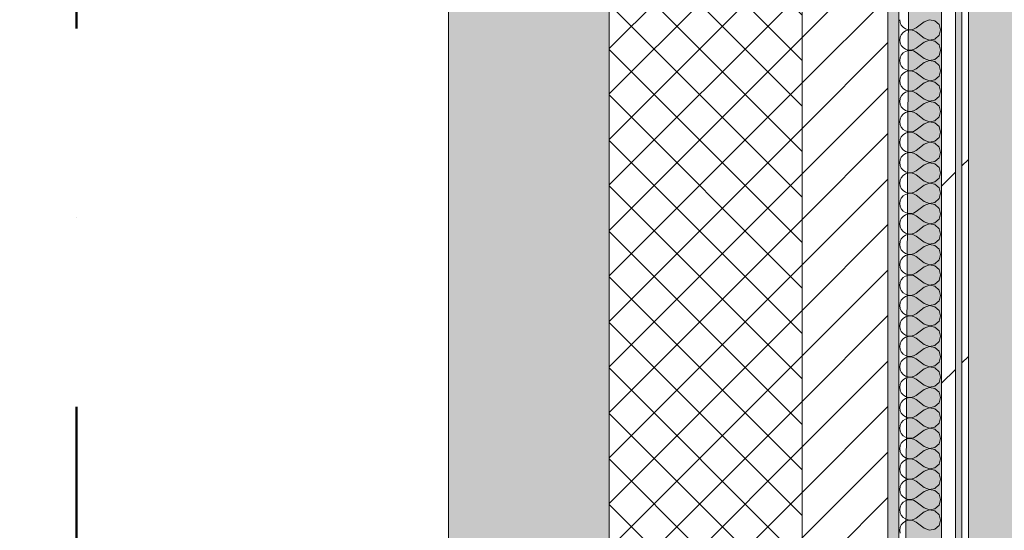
# Model space of a CAD drawing. Header units: millimetres. Extents: x -40968 to 13979, y -19284 to 4746.
# Tile 175 of 234: x -2501 to -1583, y -10419 to -9943. Entities that reach past the tile are written whole.
import ezdxf
from ezdxf.enums import TextEntityAlignment as Align

# ---------------------------------------------------------------- set-up
doc = ezdxf.new("R2010")
doc.units = ezdxf.units.MM
doc.header["$MEASUREMENT"] = 0
doc.linetypes.add('Punto & Rayas', pattern=[670.277762, 317.5, -176.388889, 0, -176.388874])
doc.linetypes.add('Wipeout_Contour', pattern=[1000, 0, -1000])
for name, color, linetype, lineweight, true_color in [('01_2D_Ambit_Pluma_Nº__242', 7, 'Continuous', 50, 0xfb0013), ('12_FAÇ_Façana_Pluma_Nº__102', 7, 'Continuous', 5, 0xcccccc), ('12_FAÇ_Façana_Pluma_Nº__174', 7, 'Continuous', 13, 0xe4ad2c), ('12_FAÇ_Façana_Pluma_Nº__176', 7, 'Continuous', 15, 0x93a0c6), ('Nuevo_05_AUX_Treball_Pluma_Nº__3', 7, 'Continuous', 5, 0xa4a4a4), ('Nuevo_08_E_Envans secs_Pluma_Nº__102', 7, 'Continuous', 5, 0xcccccc), ('Nuevo_08_E_Envans secs_Pluma_Nº__171', 171, 'Continuous', 13, 0xaaaaff), ('Nuevo_08_E_Envans secs_Pluma_Nº__177', 7, 'Continuous', 15, 0xf7e046)]:
    doc.layers.add(name, color=color, linetype=linetype, lineweight=lineweight, true_color=true_color)
for name, color, linetype in [('12_FAÇ_Façana', 7, 'Continuous'), ('Nuevo_05_AUX_Treball', 7, 'Continuous'), ('Nuevo_08_E_Envans secs', 7, 'Continuous')]:
    doc.layers.add(name, color=color, linetype=linetype)
for name, color, linetype, lineweight in [('12_FAÇ_Façana_Pluma_Nº__2', 8, 'Continuous', 5), ('12_FAÇ_Façana_Pluma_Nº__7', 7, 'Continuous', 5), ('Nuevo_08_E_Envans secs_Pluma_Nº__1', 7, 'Continuous', 5), ('Nuevo_Sellos de Zona Archicad_Pluma_Nº__1', 7, 'Continuous', 5)]:
    doc.layers.add(name, color=color, linetype=linetype, lineweight=lineweight)
doc.styles.add('Estilo_Generado_1', font='txt')
pattern_1 = [(45, (0, 0), (-183.848, 183.848), [195, -65]), (45, (7e-14, 183.85), (-183.848, 183.848), [195, -65])]

# ---------------------------------------------------------------- blocks, each defined once
blk = doc.blocks.new('Planta 2_Passadís_5_1', base_point=(-1416.7, 3400.2))
at = {"layer": 'Nuevo_05_AUX_Treball', "linetype": 'Continuous', "lineweight": 0, "true_color": 0xe5e5e5}
blk.add_hatch(color=254, dxfattribs=at).paths.add_polyline_path([(-28277.4, 3863.45), (-28277.4, 2109.55), (-1619.32, 2109.55), (-1682.64, -12338.98), (-3637.99, -12338.98), (-3641.2, -17111.12), (363.89, -17130.66), (363.89, -11988.98), (6068.89, -11988.98), (6068.89, -9207.42), (358.89, -9207.42), (358.89, 2108.94), (7332.11, 2109.55), (7331.95, 3863.45)])
at = {"layer": 'Nuevo_05_AUX_Treball_Pluma_Nº__3', "color": 253, "linetype": 'Continuous', "lineweight": 5, "true_color": 0xa4a4a4, "flags": 128}
blk.add_lwpolyline([(-28277.4, 3863.45), (-28277.4, 2109.55), (-1619.32, 2109.55), (-1682.64, -12338.98), (-3637.99, -12338.98), (-3641.2, -17111.12), (363.89, -17130.66), (363.89, -11988.98), (6068.89, -11988.98), (6068.89, -9207.42), (358.89, -9207.42), (358.89, 2108.94), (7332.11, 2109.55), (7331.95, 3863.45)], close=True, dxfattribs=at)
at = {"layer": 'Nuevo_Sellos de Zona Archicad_Pluma_Nº__1', "color": 7, "lineweight": 5, "style": 'Estilo_Generado_1'}
for tag, p in [('ROOM_NAME', (-1416.7, 3342.05)), ('ROOM_NUMBER', (-1416.7, 3117.65)), ('ROOM_AREA', (-1416.7, 2890.28))]:
    blk.add_attdef(tag, text='', height=120, dxfattribs=at).set_placement(p, align=Align.TOP_LEFT)
blk = doc.blocks.new('Muro_1_1', base_point=(-1681.11, -1193.98))
at = {"layer": '12_FAÇ_Façana_Pluma_Nº__102', "linetype": 'Continuous', "lineweight": 0, "true_color": 0xe5e5e5}
blk.add_hatch(color=254, dxfattribs=at).paths.add_polyline_path([(-2101.11, -10658.98), (-1951.11, -10658.98), (-1951.11, -7438.98), (-1971.11, -7438.98), (-1971.11, -6988.97), (-1951.11, -6988.97), (-1951.11, -1638.98), (-2101.11, -1638.98)])
at = {"layer": '12_FAÇ_Façana_Pluma_Nº__174', "linetype": 'Continuous', "lineweight": 13, "true_color": 0xe4ad2c}
h = blk.add_hatch(dxfattribs=at)
h.set_pattern_fill('SATE_Aislamiento_0001', color=42, style=0, pattern_type=2)
h.set_pattern_definition([(45, (0, 0), (-21.2132, 21.2132), []), (135, (0, 0), (21.2132, 21.2132), [])])
h.paths.add_polyline_path([(-1951.11, -7438.98), (-1951.11, -10658.98), (-1771.11, -10658.98), (-1771.11, -7438.98)])
at = {"layer": '12_FAÇ_Façana_Pluma_Nº__176', "linetype": 'Continuous', "lineweight": 0, "true_color": 0x495063}
blk.add_hatch(color=251, dxfattribs=at).paths.add_polyline_path([(-1691.11, -7438.98), (-1691.11, -10658.98), (-1681.11, -10658.98), (-1681.11, -7438.98)])
at = {"layer": '12_FAÇ_Façana_Pluma_Nº__2', "linetype": 'Continuous', "lineweight": 5}
h = blk.add_hatch(dxfattribs=at)
h.set_pattern_fill('Ceramic_0001', color=8, style=0, pattern_type=2)
h.set_pattern_definition([(45, (0, 0), (-21.2132, 21.2132), [])])
h.paths.add_polyline_path([(-1771.11, -7438.98), (-1771.11, -10658.98), (-1691.11, -10658.98), (-1691.11, -7438.98)])
at = {"layer": '12_FAÇ_Façana_Pluma_Nº__7', "color": 7, "linetype": 'Continuous', "lineweight": 5}
for p, q in [((-1951.11, -7438.98), (-1951.11, -10658.98)), ((-1771.11, -10658.98), (-1771.11, -7438.98)), ((-1691.11, -10658.98), (-1691.11, -7438.98))]:
    blk.add_line(p, q, dxfattribs=at)
at = {"layer": '12_FAÇ_Façana_Pluma_Nº__7', "color": 7, "linetype": 'Continuous', "lineweight": 5, "flags": 128}
for points in [[(-2101.11, -1638.98), (-2101.11, -10658.98)], [(-1681.11, -10658.98), (-1681.11, -7438.98)]]:
    blk.add_lwpolyline(points, dxfattribs=at)
blk = doc.blocks.new('*X372')
at = {"layer": 'Nuevo_08_E_Envans secs_Pluma_Nº__102', "color": 254, "linetype": 'Continuous', "lineweight": 5, "true_color": 0xcccccc}
for p, q in [((-1680.16, -9942.86), (-1679.79, -9945.46)), ((-1679.79, -9945.46), (-1678.73, -9947.86)), ((-1657.3, -9944.76), (-1664.92, -9950.48)), ((-1652.44, -9942.9), (-1657.3, -9944.76)), ((-1647.33, -9943.86), (-1652.44, -9942.9)), ((-1643.48, -9947.37), (-1647.33, -9943.86)), ((-1678.73, -9947.86), (-1677.06, -9949.89)), ((-1677.06, -9954.87), (-1678.73, -9956.9)), ((-1677.06, -9949.89), (-1674.89, -9951.38)), ((-1674.89, -9953.39), (-1677.06, -9954.87)), ((-1674.89, -9951.38), (-1672.4, -9952.22)), ((-1672.4, -9952.55), (-1674.89, -9953.39)), ((-1672.4, -9952.22), (-1669.78, -9952.34)), ((-1669.78, -9952.42), (-1672.4, -9952.55)), ((-1669.78, -9952.34), (-1667.22, -9951.75)), ((-1667.22, -9953.01), (-1669.78, -9952.42)), ((-1667.22, -9951.75), (-1664.92, -9950.48)), ((-1664.92, -9954.29), (-1667.22, -9953.01)), ((-1657.3, -9960), (-1664.92, -9954.29)), ((-1642.06, -9952.38), (-1643.48, -9947.37)), ((-1643.48, -9957.39), (-1642.06, -9952.38)), ((-1679.79, -9959.3), (-1680.16, -9961.9)), ((-1680.16, -9961.9), (-1679.79, -9964.51)), ((-1678.73, -9956.9), (-1679.79, -9959.3)), ((-1679.79, -9964.51), (-1678.73, -9966.91)), ((-1657.3, -9963.81), (-1664.92, -9969.52)), ((-1657.3, -9960), (-1652.44, -9961.87)), ((-1652.44, -9961.94), (-1657.3, -9963.81)), ((-1652.44, -9961.87), (-1647.33, -9960.9)), ((-1647.33, -9962.91), (-1652.44, -9961.94)), ((-1647.33, -9960.9), (-1643.48, -9957.39)), ((-1643.48, -9966.42), (-1647.33, -9962.91)), ((-1678.73, -9966.91), (-1677.06, -9968.94)), ((-1677.06, -9973.92), (-1678.73, -9975.95)), ((-1677.06, -9968.94), (-1674.89, -9970.42)), ((-1674.89, -9972.43), (-1677.06, -9973.92)), ((-1674.89, -9970.42), (-1672.4, -9971.26)), ((-1672.4, -9971.59), (-1674.89, -9972.43)), ((-1672.4, -9971.26), (-1669.78, -9971.39)), ((-1669.78, -9971.47), (-1672.4, -9971.59)), ((-1669.78, -9971.39), (-1667.22, -9970.8)), ((-1667.22, -9972.06), (-1669.78, -9971.47)), ((-1667.22, -9970.8), (-1664.92, -9969.52)), ((-1664.92, -9973.33), (-1667.22, -9972.06)), ((-1657.3, -9979.05), (-1664.92, -9973.33)), ((-1642.06, -9971.43), (-1643.48, -9966.42)), ((-1643.48, -9976.44), (-1642.06, -9971.43)), ((-1679.79, -9978.35), (-1680.16, -9980.95)), ((-1680.16, -9980.95), (-1679.79, -9983.55)), ((-1678.73, -9975.95), (-1679.79, -9978.35)), ((-1657.3, -9982.86), (-1664.92, -9988.57)), ((-1657.3, -9979.05), (-1652.44, -9980.91)), ((-1652.44, -9980.99), (-1657.3, -9982.86)), ((-1652.44, -9980.91), (-1647.33, -9979.95)), ((-1647.33, -9981.96), (-1652.44, -9980.99)), ((-1647.33, -9979.95), (-1643.48, -9976.44)), ((-1643.48, -9985.47), (-1647.33, -9981.96)), ((-1679.79, -9983.55), (-1678.73, -9985.96)), ((-1678.73, -9985.96), (-1677.06, -9987.98)), ((-1677.06, -9987.98), (-1674.89, -9989.47)), ((-1674.89, -9991.48), (-1677.06, -9992.97)), ((-1674.89, -9989.47), (-1672.4, -9990.31)), ((-1672.4, -9990.64), (-1674.89, -9991.48)), ((-1672.4, -9990.31), (-1669.78, -9990.44)), ((-1669.78, -9990.51), (-1672.4, -9990.64)), ((-1669.78, -9990.44), (-1667.22, -9989.84)), ((-1667.22, -9991.11), (-1669.78, -9990.51)), ((-1667.22, -9989.84), (-1664.92, -9988.57)), ((-1664.92, -9992.38), (-1667.22, -9991.11)), ((-1657.3, -9998.1), (-1664.92, -9992.38)), ((-1642.06, -9990.48), (-1643.48, -9985.47)), ((-1643.48, -9995.48), (-1642.06, -9990.48)), ((-1679.79, -9997.4), (-1680.16, -10000)), ((-1680.16, -10000), (-1679.79, -10002.6)), ((-1678.73, -9994.99), (-1679.79, -9997.4)), ((-1677.06, -9992.97), (-1678.73, -9994.99)), ((-1657.3, -9998.1), (-1652.44, -9999.96)), ((-1652.44, -10000.04), (-1657.3, -10001.9)), ((-1652.44, -9999.96), (-1647.33, -9998.99)), ((-1647.33, -10001.01), (-1652.44, -10000.04)), ((-1647.33, -9998.99), (-1643.48, -9995.48)), ((-1643.48, -10004.52), (-1647.33, -10001.01)), ((-1679.79, -10002.6), (-1678.73, -10005.01)), ((-1678.73, -10005.01), (-1677.06, -10007.03)), ((-1677.06, -10007.03), (-1674.89, -10008.52)), ((-1674.89, -10010.53), (-1677.06, -10012.02)), ((-1674.89, -10008.52), (-1672.4, -10009.36)), ((-1672.4, -10009.69), (-1674.89, -10010.53)), ((-1672.4, -10009.36), (-1669.78, -10009.49)), ((-1669.78, -10009.56), (-1672.4, -10009.69)), ((-1669.78, -10009.49), (-1667.22, -10008.89)), ((-1667.22, -10010.16), (-1669.78, -10009.56)), ((-1667.22, -10008.89), (-1664.92, -10007.62)), ((-1664.92, -10011.43), (-1667.22, -10010.16)), ((-1657.3, -10001.9), (-1664.92, -10007.62)), ((-1642.06, -10009.52), (-1643.48, -10004.52)), ((-1643.48, -10014.53), (-1642.06, -10009.52)), ((-1679.79, -10016.45), (-1680.16, -10019.05)), ((-1680.16, -10019.05), (-1679.79, -10021.65)), ((-1678.73, -10014.04), (-1679.79, -10016.45)), ((-1677.06, -10012.02), (-1678.73, -10014.04)), ((-1657.3, -10017.14), (-1664.92, -10011.43)), ((-1657.3, -10017.14), (-1652.44, -10019.01)), ((-1652.44, -10019.09), (-1657.3, -10020.95)), ((-1652.44, -10019.01), (-1647.33, -10018.04)), ((-1647.33, -10020.05), (-1652.44, -10019.09)), ((-1647.33, -10018.04), (-1643.48, -10014.53)), ((-1643.48, -10023.56), (-1647.33, -10020.05)), ((-1679.79, -10021.65), (-1678.73, -10024.05)), ((-1678.73, -10024.05), (-1677.06, -10026.08)), ((-1677.06, -10026.08), (-1674.89, -10027.57)), ((-1674.89, -10027.57), (-1672.4, -10028.41)), ((-1672.4, -10028.74), (-1674.89, -10029.58)), ((-1672.4, -10028.41), (-1669.78, -10028.53)), ((-1669.78, -10028.61), (-1672.4, -10028.74)), ((-1669.78, -10028.53), (-1667.22, -10027.94)), ((-1667.22, -10029.2), (-1669.78, -10028.61)), ((-1667.22, -10027.94), (-1664.92, -10026.67)), ((-1664.92, -10030.48), (-1667.22, -10029.2)), ((-1657.3, -10020.95), (-1664.92, -10026.67)), ((-1642.06, -10028.57), (-1643.48, -10023.56)), ((-1643.48, -10033.58), (-1642.06, -10028.57)), ((-1679.79, -10035.49), (-1680.16, -10038.1)), ((-1680.16, -10038.1), (-1679.79, -10040.7)), ((-1678.73, -10033.09), (-1679.79, -10035.49)), ((-1677.06, -10031.06), (-1678.73, -10033.09)), ((-1674.89, -10029.58), (-1677.06, -10031.06)), ((-1657.3, -10036.19), (-1664.92, -10030.48)), ((-1657.3, -10036.19), (-1652.44, -10038.06)), ((-1652.44, -10038.13), (-1657.3, -10040)), ((-1652.44, -10038.06), (-1647.33, -10037.09)), ((-1647.33, -10039.1), (-1652.44, -10038.13)), ((-1647.33, -10037.09), (-1643.48, -10033.58)), ((-1679.79, -10040.7), (-1678.73, -10043.1)), ((-1678.73, -10043.1), (-1677.06, -10045.13)), ((-1677.06, -10045.13), (-1674.89, -10046.61)), ((-1674.89, -10046.61), (-1672.4, -10047.45)), ((-1672.4, -10047.45), (-1669.78, -10047.58)), ((-1669.78, -10047.66), (-1672.4, -10047.78)), ((-1669.78, -10047.58), (-1667.22, -10046.99)), ((-1667.22, -10048.25), (-1669.78, -10047.66)), ((-1667.22, -10046.99), (-1664.92, -10045.71)), ((-1657.3, -10040), (-1664.92, -10045.71)), ((-1643.48, -10042.61), (-1647.33, -10039.1)), ((-1642.06, -10047.62), (-1643.48, -10042.61)), ((-1643.48, -10052.63), (-1642.06, -10047.62)), ((-1679.79, -10054.54), (-1680.16, -10057.14)), ((-1678.73, -10052.14), (-1679.79, -10054.54)), ((-1677.06, -10050.11), (-1678.73, -10052.14)), ((-1674.89, -10048.62), (-1677.06, -10050.11)), ((-1672.4, -10047.78), (-1674.89, -10048.62)), ((-1664.92, -10049.52), (-1667.22, -10048.25)), ((-1657.3, -10055.24), (-1664.92, -10049.52)), ((-1657.3, -10055.24), (-1652.44, -10057.1)), ((-1652.44, -10057.1), (-1647.33, -10056.14)), ((-1647.33, -10056.14), (-1643.48, -10052.63)), ((-1680.16, -10057.14), (-1679.79, -10059.75)), ((-1679.79, -10059.75), (-1678.73, -10062.15)), ((-1678.73, -10062.15), (-1677.06, -10064.17)), ((-1677.06, -10064.17), (-1674.89, -10065.66)), ((-1674.89, -10065.66), (-1672.4, -10066.5)), ((-1669.78, -10066.63), (-1667.22, -10066.03)), ((-1667.22, -10066.03), (-1664.92, -10064.76)), ((-1657.3, -10059.05), (-1664.92, -10064.76)), ((-1652.44, -10057.18), (-1657.3, -10059.05)), ((-1647.33, -10058.15), (-1652.44, -10057.18)), ((-1643.48, -10061.66), (-1647.33, -10058.15)), ((-1642.06, -10066.67), (-1643.48, -10061.66)), ((-1679.79, -10073.59), (-1680.16, -10076.19)), ((-1678.73, -10071.18), (-1679.79, -10073.59)), ((-1677.06, -10069.16), (-1678.73, -10071.18)), ((-1674.89, -10067.67), (-1677.06, -10069.16)), ((-1672.4, -10066.83), (-1674.89, -10067.67)), ((-1672.4, -10066.5), (-1669.78, -10066.63)), ((-1669.78, -10066.71), (-1672.4, -10066.83)), ((-1667.22, -10067.3), (-1669.78, -10066.71)), ((-1664.92, -10068.57), (-1667.22, -10067.3)), ((-1657.3, -10074.29), (-1664.92, -10068.57)), ((-1657.3, -10074.29), (-1652.44, -10076.15)), ((-1652.44, -10076.15), (-1647.33, -10075.19)), ((-1647.33, -10075.19), (-1643.48, -10071.67)), ((-1643.48, -10071.67), (-1642.06, -10066.67)), ((-1680.16, -10076.19), (-1679.79, -10078.79)), ((-1679.79, -10078.79), (-1678.73, -10081.2)), ((-1678.73, -10081.2), (-1677.06, -10083.22)), ((-1677.06, -10083.22), (-1674.89, -10084.71)), ((-1667.22, -10085.08), (-1664.92, -10083.81)), ((-1657.3, -10078.1), (-1664.92, -10083.81)), ((-1652.44, -10076.23), (-1657.3, -10078.1)), ((-1647.33, -10077.2), (-1652.44, -10076.23)), ((-1643.48, -10080.71), (-1647.33, -10077.2)), ((-1642.06, -10085.71), (-1643.48, -10080.71)), ((-1679.79, -10092.64), (-1680.16, -10095.24)), ((-1678.73, -10090.23), (-1679.79, -10092.64)), ((-1677.06, -10088.21), (-1678.73, -10090.23)), ((-1674.89, -10086.72), (-1677.06, -10088.21)), ((-1674.89, -10084.71), (-1672.4, -10085.55)), ((-1672.4, -10085.88), (-1674.89, -10086.72)), ((-1672.4, -10085.55), (-1669.78, -10085.68)), ((-1669.78, -10085.75), (-1672.4, -10085.88)), ((-1669.78, -10085.68), (-1667.22, -10085.08)), ((-1667.22, -10086.35), (-1669.78, -10085.75)), ((-1664.92, -10087.62), (-1667.22, -10086.35)), ((-1657.3, -10093.33), (-1664.92, -10087.62)), ((-1657.3, -10093.33), (-1652.44, -10095.2)), ((-1647.33, -10094.23), (-1643.48, -10090.72)), ((-1643.48, -10090.72), (-1642.06, -10085.71)), ((-1680.16, -10095.24), (-1679.79, -10097.84)), ((-1679.79, -10097.84), (-1678.73, -10100.25)), ((-1678.73, -10100.25), (-1677.06, -10102.27)), ((-1677.06, -10102.27), (-1674.89, -10103.76)), ((-1667.22, -10104.13), (-1664.92, -10102.86)), ((-1657.3, -10097.14), (-1664.92, -10102.86)), ((-1652.44, -10095.28), (-1657.3, -10097.14)), ((-1652.44, -10095.2), (-1647.33, -10094.23)), ((-1647.33, -10096.24), (-1652.44, -10095.28)), ((-1643.48, -10099.75), (-1647.33, -10096.24)), ((-1642.06, -10104.76), (-1643.48, -10099.75)), ((-1679.79, -10111.68), (-1680.16, -10114.29)), ((-1678.73, -10109.28), (-1679.79, -10111.68)), ((-1677.06, -10107.26), (-1678.73, -10109.28)), ((-1674.89, -10105.77), (-1677.06, -10107.26)), ((-1674.89, -10103.76), (-1672.4, -10104.6)), ((-1672.4, -10104.93), (-1674.89, -10105.77)), ((-1672.4, -10104.6), (-1669.78, -10104.72)), ((-1669.78, -10104.8), (-1672.4, -10104.93)), ((-1669.78, -10104.72), (-1667.22, -10104.13)), ((-1667.22, -10105.4), (-1669.78, -10104.8)), ((-1664.92, -10106.67), (-1667.22, -10105.4)), ((-1657.3, -10112.38), (-1664.92, -10106.67)), ((-1647.33, -10113.28), (-1643.48, -10109.77)), ((-1643.48, -10109.77), (-1642.06, -10104.76)), ((-1680.16, -10114.29), (-1679.79, -10116.89)), ((-1679.79, -10116.89), (-1678.73, -10119.29)), ((-1678.73, -10119.29), (-1677.06, -10121.32)), ((-1657.3, -10116.19), (-1664.92, -10121.9)), ((-1657.3, -10112.38), (-1652.44, -10114.25)), ((-1652.44, -10114.32), (-1657.3, -10116.19)), ((-1652.44, -10114.25), (-1647.33, -10113.28)), ((-1647.33, -10115.29), (-1652.44, -10114.32)), ((-1643.48, -10118.8), (-1647.33, -10115.29)), ((-1642.06, -10123.81), (-1643.48, -10118.8)), ((-1678.73, -10128.33), (-1679.79, -10130.73)), ((-1677.06, -10126.3), (-1678.73, -10128.33)), ((-1677.06, -10121.32), (-1674.89, -10122.8)), ((-1674.89, -10124.81), (-1677.06, -10126.3)), ((-1674.89, -10122.8), (-1672.4, -10123.64)), ((-1672.4, -10123.98), (-1674.89, -10124.81)), ((-1672.4, -10123.64), (-1669.78, -10123.77)), ((-1669.78, -10123.85), (-1672.4, -10123.98)), ((-1669.78, -10123.77), (-1667.22, -10123.18)), ((-1667.22, -10124.44), (-1669.78, -10123.85)), ((-1667.22, -10123.18), (-1664.92, -10121.9)), ((-1664.92, -10125.71), (-1667.22, -10124.44)), ((-1657.3, -10131.43), (-1664.92, -10125.71)), ((-1647.33, -10132.33), (-1643.48, -10128.82)), ((-1643.48, -10128.82), (-1642.06, -10123.81)), ((-1679.79, -10130.73), (-1680.16, -10133.33)), ((-1680.16, -10133.33), (-1679.79, -10135.94)), ((-1679.79, -10135.94), (-1678.73, -10138.34)), ((-1678.73, -10138.34), (-1677.06, -10140.36)), ((-1657.3, -10135.24), (-1664.92, -10140.95)), ((-1657.3, -10131.43), (-1652.44, -10133.29)), ((-1652.44, -10133.37), (-1657.3, -10135.24)), ((-1652.44, -10133.29), (-1647.33, -10132.33)), ((-1647.33, -10134.34), (-1652.44, -10133.37)), ((-1643.48, -10137.85), (-1647.33, -10134.34)), ((-1642.06, -10142.86), (-1643.48, -10137.85)), ((-1678.73, -10147.37), (-1679.79, -10149.78)), ((-1677.06, -10145.35), (-1678.73, -10147.37)), ((-1677.06, -10140.36), (-1674.89, -10141.85)), ((-1674.89, -10143.86), (-1677.06, -10145.35)), ((-1674.89, -10141.85), (-1672.4, -10142.69)), ((-1672.4, -10143.02), (-1674.89, -10143.86)), ((-1672.4, -10142.69), (-1669.78, -10142.82)), ((-1669.78, -10142.9), (-1672.4, -10143.02)), ((-1669.78, -10142.82), (-1667.22, -10142.22)), ((-1667.22, -10143.49), (-1669.78, -10142.9)), ((-1667.22, -10142.22), (-1664.92, -10140.95)), ((-1664.92, -10144.76), (-1667.22, -10143.49)), ((-1657.3, -10150.48), (-1664.92, -10144.76)), ((-1647.33, -10151.38), (-1643.48, -10147.86)), ((-1643.48, -10147.86), (-1642.06, -10142.86)), ((-1679.79, -10149.78), (-1680.16, -10152.38)), ((-1680.16, -10152.38), (-1679.79, -10154.98)), ((-1679.79, -10154.98), (-1678.73, -10157.39)), ((-1678.73, -10157.39), (-1677.06, -10159.41)), ((-1657.3, -10154.29), (-1664.92, -10160)), ((-1657.3, -10150.48), (-1652.44, -10152.34)), ((-1652.44, -10152.42), (-1657.3, -10154.29)), ((-1652.44, -10152.34), (-1647.33, -10151.38)), ((-1647.33, -10153.39), (-1652.44, -10152.42)), ((-1643.48, -10156.9), (-1647.33, -10153.39)), ((-1642.06, -10161.9), (-1643.48, -10156.9)), ((-1678.73, -10166.42), (-1679.79, -10168.83)), ((-1677.06, -10164.4), (-1678.73, -10166.42)), ((-1677.06, -10159.41), (-1674.89, -10160.9)), ((-1674.89, -10162.91), (-1677.06, -10164.4)), ((-1674.89, -10160.9), (-1672.4, -10161.74)), ((-1672.4, -10162.07), (-1674.89, -10162.91)), ((-1672.4, -10161.74), (-1669.78, -10161.87)), ((-1669.78, -10161.94), (-1672.4, -10162.07)), ((-1669.78, -10161.87), (-1667.22, -10161.27)), ((-1667.22, -10162.54), (-1669.78, -10161.94)), ((-1667.22, -10161.27), (-1664.92, -10160)), ((-1664.92, -10163.81), (-1667.22, -10162.54)), ((-1657.3, -10169.52), (-1664.92, -10163.81)), ((-1647.33, -10170.42), (-1643.48, -10166.91)), ((-1643.48, -10166.91), (-1642.06, -10161.9)), ((-1679.79, -10168.83), (-1680.16, -10171.43)), ((-1680.16, -10171.43), (-1679.79, -10174.03)), ((-1679.79, -10174.03), (-1678.73, -10176.44)), ((-1657.3, -10173.33), (-1664.92, -10179.05)), ((-1657.3, -10169.52), (-1652.44, -10171.39)), ((-1652.44, -10171.47), (-1657.3, -10173.33)), ((-1652.44, -10171.39), (-1647.33, -10170.42)), ((-1647.33, -10172.43), (-1652.44, -10171.47)), ((-1643.48, -10175.95), (-1647.33, -10172.43)), ((-1642.06, -10180.95), (-1643.48, -10175.95)), ((-1678.73, -10185.47), (-1679.79, -10187.87)), ((-1678.73, -10176.44), (-1677.06, -10178.46)), ((-1677.06, -10183.45), (-1678.73, -10185.47)), ((-1677.06, -10178.46), (-1674.89, -10179.95)), ((-1674.89, -10181.96), (-1677.06, -10183.45)), ((-1674.89, -10179.95), (-1672.4, -10180.79)), ((-1672.4, -10181.12), (-1674.89, -10181.96)), ((-1672.4, -10180.79), (-1669.78, -10180.91)), ((-1669.78, -10180.99), (-1672.4, -10181.12)), ((-1669.78, -10180.91), (-1667.22, -10180.32)), ((-1667.22, -10181.59), (-1669.78, -10180.99)), ((-1667.22, -10180.32), (-1664.92, -10179.05)), ((-1664.92, -10182.86), (-1667.22, -10181.59)), ((-1657.3, -10188.57), (-1664.92, -10182.86)), ((-1643.48, -10185.96), (-1642.06, -10180.95)), ((-1679.79, -10187.87), (-1680.16, -10190.48)), ((-1680.16, -10190.48), (-1679.79, -10193.08)), ((-1679.79, -10193.08), (-1678.73, -10195.48)), ((-1657.3, -10192.38), (-1664.92, -10198.1)), ((-1657.3, -10188.57), (-1652.44, -10190.44)), ((-1652.44, -10190.51), (-1657.3, -10192.38)), ((-1652.44, -10190.44), (-1647.33, -10189.47)), ((-1647.33, -10191.48), (-1652.44, -10190.51)), ((-1647.33, -10189.47), (-1643.48, -10185.96)), ((-1643.48, -10194.99), (-1647.33, -10191.48)), ((-1678.73, -10195.48), (-1677.06, -10197.51)), ((-1677.06, -10202.49), (-1678.73, -10204.52)), ((-1677.06, -10197.51), (-1674.89, -10198.99)), ((-1674.89, -10201.01), (-1677.06, -10202.49)), ((-1674.89, -10198.99), (-1672.4, -10199.83)), ((-1672.4, -10200.17), (-1674.89, -10201.01)), ((-1672.4, -10199.83), (-1669.78, -10199.96)), ((-1669.78, -10200.04), (-1672.4, -10200.17)), ((-1669.78, -10199.96), (-1667.22, -10199.37)), ((-1667.22, -10200.63), (-1669.78, -10200.04)), ((-1667.22, -10199.37), (-1664.92, -10198.1)), ((-1664.92, -10201.9), (-1667.22, -10200.63)), ((-1657.3, -10207.62), (-1664.92, -10201.9)), ((-1642.06, -10200), (-1643.48, -10194.99)), ((-1643.48, -10205.01), (-1642.06, -10200)), ((-1679.79, -10206.92), (-1680.16, -10209.52)), ((-1680.16, -10209.52), (-1679.79, -10212.13)), ((-1678.73, -10204.52), (-1679.79, -10206.92)), ((-1679.79, -10212.13), (-1678.73, -10214.53)), ((-1657.3, -10211.43), (-1664.92, -10217.14)), ((-1657.3, -10207.62), (-1652.44, -10209.49)), ((-1652.44, -10209.56), (-1657.3, -10211.43)), ((-1652.44, -10209.49), (-1647.33, -10208.52)), ((-1647.33, -10210.53), (-1652.44, -10209.56)), ((-1647.33, -10208.52), (-1643.48, -10205.01)), ((-1643.48, -10214.04), (-1647.33, -10210.53)), ((-1678.73, -10214.53), (-1677.06, -10216.55)), ((-1677.06, -10221.54), (-1678.73, -10223.56)), ((-1677.06, -10216.55), (-1674.89, -10218.04)), ((-1674.89, -10220.05), (-1677.06, -10221.54)), ((-1674.89, -10218.04), (-1672.4, -10218.88)), ((-1672.4, -10219.21), (-1674.89, -10220.05)), ((-1672.4, -10218.88), (-1669.78, -10219.01)), ((-1669.78, -10219.09), (-1672.4, -10219.21)), ((-1669.78, -10219.01), (-1667.22, -10218.41)), ((-1667.22, -10219.68), (-1669.78, -10219.09)), ((-1667.22, -10218.41), (-1664.92, -10217.14)), ((-1664.92, -10220.95), (-1667.22, -10219.68)), ((-1657.3, -10226.67), (-1664.92, -10220.95)), ((-1642.06, -10219.05), (-1643.48, -10214.04)), ((-1643.48, -10224.05), (-1642.06, -10219.05)), ((-1679.79, -10225.97), (-1680.16, -10228.57)), ((-1680.16, -10228.57), (-1679.79, -10231.17)), ((-1678.73, -10223.56), (-1679.79, -10225.97)), ((-1679.79, -10231.17), (-1678.73, -10233.58)), ((-1657.3, -10230.48), (-1664.92, -10236.19)), ((-1657.3, -10226.67), (-1652.44, -10228.53)), ((-1652.44, -10228.61), (-1657.3, -10230.48)), ((-1652.44, -10228.53), (-1647.33, -10227.57)), ((-1647.33, -10229.58), (-1652.44, -10228.61)), ((-1647.33, -10227.57), (-1643.48, -10224.05)), ((-1643.48, -10233.09), (-1647.33, -10229.58)), ((-1678.73, -10233.58), (-1677.06, -10235.6)), ((-1677.06, -10240.59), (-1678.73, -10242.61)), ((-1677.06, -10235.6), (-1674.89, -10237.09)), ((-1674.89, -10239.1), (-1677.06, -10240.59)), ((-1674.89, -10237.09), (-1672.4, -10237.93)), ((-1672.4, -10238.26), (-1674.89, -10239.1)), ((-1672.4, -10237.93), (-1669.78, -10238.06)), ((-1669.78, -10238.13), (-1672.4, -10238.26)), ((-1669.78, -10238.06), (-1667.22, -10237.46)), ((-1667.22, -10238.73), (-1669.78, -10238.13)), ((-1667.22, -10237.46), (-1664.92, -10236.19)), ((-1664.92, -10240), (-1667.22, -10238.73)), ((-1657.3, -10245.71), (-1664.92, -10240)), ((-1642.06, -10238.1), (-1643.48, -10233.09)), ((-1643.48, -10243.1), (-1642.06, -10238.1)), ((-1679.79, -10245.02), (-1680.16, -10247.62)), ((-1680.16, -10247.62), (-1679.79, -10250.22)), ((-1678.73, -10242.61), (-1679.79, -10245.02)), ((-1657.3, -10249.52), (-1664.92, -10255.24)), ((-1657.3, -10245.71), (-1652.44, -10247.58)), ((-1652.44, -10247.66), (-1657.3, -10249.52)), ((-1652.44, -10247.58), (-1647.33, -10246.61)), ((-1647.33, -10248.62), (-1652.44, -10247.66)), ((-1647.33, -10246.61), (-1643.48, -10243.1)), ((-1643.48, -10252.14), (-1647.33, -10248.62)), ((-1679.79, -10250.22), (-1678.73, -10252.63)), ((-1678.73, -10252.63), (-1677.06, -10254.65)), ((-1677.06, -10254.65), (-1674.89, -10256.14)), ((-1674.89, -10258.15), (-1677.06, -10259.64)), ((-1674.89, -10256.14), (-1672.4, -10256.98)), ((-1672.4, -10257.31), (-1674.89, -10258.15)), ((-1672.4, -10256.98), (-1669.78, -10257.1)), ((-1669.78, -10257.18), (-1672.4, -10257.31)), ((-1669.78, -10257.1), (-1667.22, -10256.51)), ((-1667.22, -10257.78), (-1669.78, -10257.18)), ((-1667.22, -10256.51), (-1664.92, -10255.24)), ((-1664.92, -10259.05), (-1667.22, -10257.78)), ((-1642.06, -10257.14), (-1643.48, -10252.14)), ((-1643.48, -10262.15), (-1642.06, -10257.14)), ((-1679.79, -10264.06), (-1680.16, -10266.67)), ((-1680.16, -10266.67), (-1679.79, -10269.27)), ((-1678.73, -10261.66), (-1679.79, -10264.06)), ((-1677.06, -10259.64), (-1678.73, -10261.66)), ((-1657.3, -10264.76), (-1664.92, -10259.05)), ((-1657.3, -10264.76), (-1652.44, -10266.63)), ((-1652.44, -10266.71), (-1657.3, -10268.57)), ((-1652.44, -10266.63), (-1647.33, -10265.66)), ((-1647.33, -10267.67), (-1652.44, -10266.71)), ((-1647.33, -10265.66), (-1643.48, -10262.15)), ((-1643.48, -10271.18), (-1647.33, -10267.67)), ((-1679.79, -10269.27), (-1678.73, -10271.67)), ((-1678.73, -10271.67), (-1677.06, -10273.7)), ((-1677.06, -10273.7), (-1674.89, -10275.19)), ((-1674.89, -10277.2), (-1677.06, -10278.68)), ((-1674.89, -10275.19), (-1672.4, -10276.02)), ((-1672.4, -10276.36), (-1674.89, -10277.2)), ((-1672.4, -10276.02), (-1669.78, -10276.15)), ((-1669.78, -10276.23), (-1672.4, -10276.36)), ((-1669.78, -10276.15), (-1667.22, -10275.56)), ((-1667.22, -10276.82), (-1669.78, -10276.23)), ((-1667.22, -10275.56), (-1664.92, -10274.29)), ((-1664.92, -10278.1), (-1667.22, -10276.82)), ((-1657.3, -10268.57), (-1664.92, -10274.29)), ((-1642.06, -10276.19), (-1643.48, -10271.18)), ((-1643.48, -10281.2), (-1642.06, -10276.19)), ((-1679.79, -10283.11), (-1680.16, -10285.71)), ((-1680.16, -10285.71), (-1679.79, -10288.32)), ((-1678.73, -10280.71), (-1679.79, -10283.11)), ((-1677.06, -10278.68), (-1678.73, -10280.71)), ((-1657.3, -10283.81), (-1664.92, -10278.1)), ((-1657.3, -10283.81), (-1652.44, -10285.68)), ((-1652.44, -10285.75), (-1657.3, -10287.62)), ((-1652.44, -10285.68), (-1647.33, -10284.71)), ((-1647.33, -10286.72), (-1652.44, -10285.75)), ((-1647.33, -10284.71), (-1643.48, -10281.2)), ((-1679.79, -10288.32), (-1678.73, -10290.72)), ((-1678.73, -10290.72), (-1677.06, -10292.74)), ((-1677.06, -10292.74), (-1674.89, -10294.23)), ((-1674.89, -10294.23), (-1672.4, -10295.07)), ((-1672.4, -10295.4), (-1674.89, -10296.24)), ((-1672.4, -10295.07), (-1669.78, -10295.2)), ((-1669.78, -10295.28), (-1672.4, -10295.4)), ((-1669.78, -10295.2), (-1667.22, -10294.6)), ((-1667.22, -10295.87), (-1669.78, -10295.28)), ((-1667.22, -10294.6), (-1664.92, -10293.33)), ((-1657.3, -10287.62), (-1664.92, -10293.33)), ((-1643.48, -10290.23), (-1647.33, -10286.72)), ((-1642.06, -10295.24), (-1643.48, -10290.23)), ((-1643.48, -10300.25), (-1642.06, -10295.24)), ((-1679.79, -10302.16), (-1680.16, -10304.76)), ((-1680.16, -10304.76), (-1679.79, -10307.36)), ((-1678.73, -10299.75), (-1679.79, -10302.16)), ((-1677.06, -10297.73), (-1678.73, -10299.75)), ((-1674.89, -10296.24), (-1677.06, -10297.73)), ((-1664.92, -10297.14), (-1667.22, -10295.87)), ((-1657.3, -10302.86), (-1664.92, -10297.14)), ((-1657.3, -10302.86), (-1652.44, -10304.72)), ((-1652.44, -10304.8), (-1657.3, -10306.67)), ((-1652.44, -10304.72), (-1647.33, -10303.76)), ((-1647.33, -10305.77), (-1652.44, -10304.8)), ((-1647.33, -10303.76), (-1643.48, -10300.25)), ((-1679.79, -10307.36), (-1678.73, -10309.77)), ((-1678.73, -10309.77), (-1677.06, -10311.79)), ((-1677.06, -10311.79), (-1674.89, -10313.28)), ((-1674.89, -10313.28), (-1672.4, -10314.12)), ((-1669.78, -10314.25), (-1667.22, -10313.65)), ((-1667.22, -10313.65), (-1664.92, -10312.38)), ((-1657.3, -10306.67), (-1664.92, -10312.38)), ((-1643.48, -10309.28), (-1647.33, -10305.77)), ((-1642.06, -10314.29), (-1643.48, -10309.28)), ((-1679.79, -10321.21), (-1680.16, -10323.81)), ((-1678.73, -10318.8), (-1679.79, -10321.21)), ((-1677.06, -10316.78), (-1678.73, -10318.8)), ((-1674.89, -10315.29), (-1677.06, -10316.78)), ((-1672.4, -10314.45), (-1674.89, -10315.29)), ((-1672.4, -10314.12), (-1669.78, -10314.25)), ((-1669.78, -10314.32), (-1672.4, -10314.45)), ((-1667.22, -10314.92), (-1669.78, -10314.32)), ((-1664.92, -10316.19), (-1667.22, -10314.92)), ((-1657.3, -10321.9), (-1664.92, -10316.19)), ((-1657.3, -10321.9), (-1652.44, -10323.77)), ((-1652.44, -10323.77), (-1647.33, -10322.8)), ((-1647.33, -10322.8), (-1643.48, -10319.29)), ((-1643.48, -10319.29), (-1642.06, -10314.29)), ((-1680.16, -10323.81), (-1679.79, -10326.41)), ((-1679.79, -10326.41), (-1678.73, -10328.82)), ((-1678.73, -10328.82), (-1677.06, -10330.84)), ((-1677.06, -10330.84), (-1674.89, -10332.33)), ((-1674.89, -10332.33), (-1672.4, -10333.17)), ((-1667.22, -10332.7), (-1664.92, -10331.43)), ((-1657.3, -10325.71), (-1664.92, -10331.43)), ((-1652.44, -10323.85), (-1657.3, -10325.71)), ((-1647.33, -10324.81), (-1652.44, -10323.85)), ((-1643.48, -10328.33), (-1647.33, -10324.81)), ((-1642.06, -10333.33), (-1643.48, -10328.33)), ((-1679.79, -10340.25), (-1680.16, -10342.86)), ((-1678.73, -10337.85), (-1679.79, -10340.25)), ((-1677.06, -10335.83), (-1678.73, -10337.85)), ((-1674.89, -10334.34), (-1677.06, -10335.83)), ((-1672.4, -10333.5), (-1674.89, -10334.34)), ((-1672.4, -10333.17), (-1669.78, -10333.29)), ((-1669.78, -10333.37), (-1672.4, -10333.5)), ((-1669.78, -10333.29), (-1667.22, -10332.7)), ((-1667.22, -10333.97), (-1669.78, -10333.37)), ((-1664.92, -10335.24), (-1667.22, -10333.97)), ((-1657.3, -10340.95), (-1664.92, -10335.24)), ((-1657.3, -10340.95), (-1652.44, -10342.82)), ((-1647.33, -10341.85), (-1643.48, -10338.34)), ((-1643.48, -10338.34), (-1642.06, -10333.33)), ((-1680.16, -10342.86), (-1679.79, -10345.46)), ((-1679.79, -10345.46), (-1678.73, -10347.86)), ((-1678.73, -10347.86), (-1677.06, -10349.89)), ((-1677.06, -10349.89), (-1674.89, -10351.38)), ((-1667.22, -10351.75), (-1664.92, -10350.48)), ((-1657.3, -10344.76), (-1664.92, -10350.48)), ((-1652.44, -10342.9), (-1657.3, -10344.76)), ((-1652.44, -10342.82), (-1647.33, -10341.85)), ((-1647.33, -10343.86), (-1652.44, -10342.9)), ((-1643.48, -10347.37), (-1647.33, -10343.86)), ((-1642.06, -10352.38), (-1643.48, -10347.37)), ((-1679.79, -10359.3), (-1680.16, -10361.9)), ((-1678.73, -10356.9), (-1679.79, -10359.3)), ((-1677.06, -10354.87), (-1678.73, -10356.9)), ((-1674.89, -10353.39), (-1677.06, -10354.87)), ((-1674.89, -10351.38), (-1672.4, -10352.22)), ((-1672.4, -10352.55), (-1674.89, -10353.39)), ((-1672.4, -10352.22), (-1669.78, -10352.34)), ((-1669.78, -10352.42), (-1672.4, -10352.55)), ((-1669.78, -10352.34), (-1667.22, -10351.75)), ((-1667.22, -10353.01), (-1669.78, -10352.42)), ((-1664.92, -10354.29), (-1667.22, -10353.01)), ((-1657.3, -10360), (-1664.92, -10354.29)), ((-1657.3, -10360), (-1652.44, -10361.87)), ((-1647.33, -10360.9), (-1643.48, -10357.39)), ((-1643.48, -10357.39), (-1642.06, -10352.38)), ((-1680.16, -10361.9), (-1679.79, -10364.51)), ((-1679.79, -10364.51), (-1678.73, -10366.91)), ((-1678.73, -10366.91), (-1677.06, -10368.94)), ((-1677.06, -10368.94), (-1674.89, -10370.42)), ((-1657.3, -10363.81), (-1664.92, -10369.52)), ((-1652.44, -10361.94), (-1657.3, -10363.81)), ((-1652.44, -10361.87), (-1647.33, -10360.9)), ((-1647.33, -10362.91), (-1652.44, -10361.94)), ((-1643.48, -10366.42), (-1647.33, -10362.91)), ((-1642.06, -10371.43), (-1643.48, -10366.42)), ((-1679.79, -10378.35), (-1680.16, -10380.95)), ((-1678.73, -10375.95), (-1679.79, -10378.35)), ((-1677.06, -10373.92), (-1678.73, -10375.95)), ((-1674.89, -10372.43), (-1677.06, -10373.92)), ((-1674.89, -10370.42), (-1672.4, -10371.26)), ((-1672.4, -10371.59), (-1674.89, -10372.43)), ((-1672.4, -10371.26), (-1669.78, -10371.39)), ((-1669.78, -10371.47), (-1672.4, -10371.59)), ((-1669.78, -10371.39), (-1667.22, -10370.8)), ((-1667.22, -10372.06), (-1669.78, -10371.47)), ((-1667.22, -10370.8), (-1664.92, -10369.52)), ((-1664.92, -10373.33), (-1667.22, -10372.06)), ((-1657.3, -10379.05), (-1664.92, -10373.33)), ((-1647.33, -10379.95), (-1643.48, -10376.44)), ((-1643.48, -10376.44), (-1642.06, -10371.43)), ((-1680.16, -10380.95), (-1679.79, -10383.55)), ((-1679.79, -10383.55), (-1678.73, -10385.96)), ((-1678.73, -10385.96), (-1677.06, -10387.98)), ((-1657.3, -10382.86), (-1664.92, -10388.57)), ((-1657.3, -10379.05), (-1652.44, -10380.91)), ((-1652.44, -10380.99), (-1657.3, -10382.86)), ((-1652.44, -10380.91), (-1647.33, -10379.95)), ((-1647.33, -10381.96), (-1652.44, -10380.99)), ((-1643.48, -10385.47), (-1647.33, -10381.96)), ((-1642.06, -10390.48), (-1643.48, -10385.47)), ((-1678.73, -10394.99), (-1679.79, -10397.4)), ((-1677.06, -10392.97), (-1678.73, -10394.99)), ((-1677.06, -10387.98), (-1674.89, -10389.47)), ((-1674.89, -10391.48), (-1677.06, -10392.97)), ((-1674.89, -10389.47), (-1672.4, -10390.31)), ((-1672.4, -10390.64), (-1674.89, -10391.48)), ((-1672.4, -10390.31), (-1669.78, -10390.44)), ((-1669.78, -10390.51), (-1672.4, -10390.64)), ((-1669.78, -10390.44), (-1667.22, -10389.84)), ((-1667.22, -10391.11), (-1669.78, -10390.51)), ((-1667.22, -10389.84), (-1664.92, -10388.57)), ((-1664.92, -10392.38), (-1667.22, -10391.11)), ((-1657.3, -10398.1), (-1664.92, -10392.38)), ((-1647.33, -10398.99), (-1643.48, -10395.48)), ((-1643.48, -10395.48), (-1642.06, -10390.48)), ((-1679.79, -10397.4), (-1680.16, -10400)), ((-1680.16, -10400), (-1679.79, -10402.6)), ((-1679.79, -10402.6), (-1678.73, -10405.01)), ((-1678.73, -10405.01), (-1677.06, -10407.03)), ((-1657.3, -10401.9), (-1664.92, -10407.62)), ((-1657.3, -10398.1), (-1652.44, -10399.96)), ((-1652.44, -10400.04), (-1657.3, -10401.9)), ((-1652.44, -10399.96), (-1647.33, -10398.99)), ((-1647.33, -10401.01), (-1652.44, -10400.04)), ((-1643.48, -10404.52), (-1647.33, -10401.01)), ((-1642.06, -10409.52), (-1643.48, -10404.52)), ((-1678.73, -10414.04), (-1679.79, -10416.45)), ((-1677.06, -10412.02), (-1678.73, -10414.04)), ((-1677.06, -10407.03), (-1674.89, -10408.52)), ((-1674.89, -10410.53), (-1677.06, -10412.02)), ((-1674.89, -10408.52), (-1672.4, -10409.36)), ((-1672.4, -10409.69), (-1674.89, -10410.53)), ((-1672.4, -10409.36), (-1669.78, -10409.49)), ((-1669.78, -10409.56), (-1672.4, -10409.69)), ((-1669.78, -10409.49), (-1667.22, -10408.89)), ((-1667.22, -10410.16), (-1669.78, -10409.56)), ((-1667.22, -10408.89), (-1664.92, -10407.62)), ((-1664.92, -10411.43), (-1667.22, -10410.16)), ((-1657.3, -10417.14), (-1664.92, -10411.43)), ((-1647.33, -10418.04), (-1643.48, -10414.53)), ((-1643.48, -10414.53), (-1642.06, -10409.52)), ((-1679.79, -10416.45), (-1680.16, -10419.05)), ((-1680.16, -10419.05), (-1679.79, -10421.65)), ((-1657.3, -10417.14), (-1652.44, -10419.01)), ((-1652.44, -10419.01), (-1647.33, -10418.04))]:
    blk.add_line(p, q, dxfattribs=at)
blk = doc.blocks.new('Muro_122_1', base_point=(-1616.11, -10658.98))
at = {"layer": 'Nuevo_08_E_Envans secs_Pluma_Nº__1', "color": 7, "linetype": 'Continuous', "lineweight": 5, "flags": 128}
blk.add_lwpolyline([(-1681.11, -7438.98), (-1681.11, -10658.98)], dxfattribs=at)
at = {"color": 254, "linetype": 'Wipeout_Contour', "lineweight": 0, "ltscale": 36800.017837}
blk.add_wipeout([(-1628.11, -10658.98), (-1628.11, -7438.98), (-1641.11, -7438.98), (-1641.11, -10658.98)], dxfattribs=at).dxf.layer = 'Nuevo_08_E_Envans secs'
at = {"color": 254, "linetype": 'Wipeout_Contour', "lineweight": 0, "ltscale": 36788.711064}
blk.add_wipeout([(-1616.11, -10658.98), (-1616.11, -7438.98), (-1622.11, -7438.98), (-1622.11, -10658.98)], dxfattribs=at).dxf.layer = 'Nuevo_08_E_Envans secs'
at = {"layer": 'Nuevo_08_E_Envans secs_Pluma_Nº__171', "linetype": 'Continuous', "lineweight": 13, "true_color": 0xaaaaff}
h = blk.add_hatch(dxfattribs=at)
h.set_pattern_fill('Panellat_HPL_0001', color=161, style=0, pattern_type=2)
h.set_pattern_definition(pattern_1)
h.paths.add_polyline_path([(-1616.11, -10658.98), (-1616.11, -7438.98), (-1622.11, -7438.98), (-1622.11, -10658.98)])
at = {"layer": 'Nuevo_08_E_Envans secs_Pluma_Nº__177', "linetype": 'Continuous', "lineweight": 15, "true_color": 0xf7e046}
h = blk.add_hatch(dxfattribs=at)
h.set_pattern_fill('Panellat_HPL_0001', color=53, style=0, pattern_type=2)
h.set_pattern_definition(pattern_1)
h.paths.add_polyline_path([(-1628.11, -10658.98), (-1628.11, -7438.98), (-1641.11, -7438.98), (-1641.11, -10658.98)])
at = {"layer": 'Nuevo_08_E_Envans secs_Pluma_Nº__1', "color": 7, "linetype": 'Continuous', "lineweight": 5}
for p, q in [((-1641.11, -10658.98), (-1641.11, -7438.98)), ((-1628.11, -10658.98), (-1628.11, -7438.98)), ((-1622.11, -10658.98), (-1622.11, -7438.98))]:
    blk.add_line(p, q, dxfattribs=at)
at = {"layer": 'Nuevo_08_E_Envans secs_Pluma_Nº__1', "color": 7, "linetype": 'Continuous', "lineweight": 5, "flags": 128}
blk.add_lwpolyline([(-1616.11, -10658.98), (-1616.11, -7438.98)], dxfattribs=at)
at = {"layer": 'Nuevo_08_E_Envans secs', "color": 7, "lineweight": 20}
blk.add_blockref('*X372', (0, 0), dxfattribs=at)

msp = doc.modelspace()

# ---------------------------------------------------------------- linework, layer by layer
at = {"layer": '01_2D_Ambit_Pluma_Nº__242', "color": 1, "linetype": 'Punto & Rayas', "lineweight": 50, "true_color": 0xfb0013, "flags": 128}
msp.add_lwpolyline([(-28500.02, 1816.8), (-28500.02, 4745.93), (7879.57, 4745.93), (7879.57, -1396.87), (6474.15, -1396.87), (6474.15, -11392.72), (6916.3, -11392.72), (6916.3, -17756.6), (-3932.28, -17756.6), (-3932.28, -11834.88), (-2447.9, -11834.88), (-2447.9, -2249.59), (-23311.17, -2249.59), (-23311.17, 1816.8)], close=True, dxfattribs=at)
at = {"layer": 'Nuevo_05_AUX_Treball', "color": 254, "linetype": 'Continuous', "lineweight": 0, "true_color": 0xe5e5e5, "flags": 128}
msp.add_lwpolyline([(-28277.4, 3863.45), (-28277.4, 2109.55), (-1619.32, 2109.55), (-1682.64, -12338.98), (-3637.99, -12338.98), (-3641.2, -17111.12), (363.89, -17130.66), (363.89, -11988.98), (6068.89, -11988.98), (6068.89, -9207.42), (358.89, -9207.42), (358.89, 2108.94), (7332.11, 2109.55), (7331.95, 3863.45)], close=True, dxfattribs=at)

# ---------------------------------------------------------------- block references
at = {"layer": '12_FAÇ_Façana', "color": 7, "lineweight": 20}
msp.add_blockref('Muro_1_1', (-1681.11, -1193.98), dxfattribs=at)
at = {"layer": 'Nuevo_05_AUX_Treball', "color": 7, "linetype": 'Continuous', "lineweight": 5}
msp.add_blockref('Planta 2_Passadís_5_1', (-1416.7, 3400.2), dxfattribs=at)

# ---------------------------------------------------------------- next in the draw order: block references
at = {"layer": 'Nuevo_08_E_Envans secs', "color": 7, "lineweight": 20}
msp.add_blockref('Muro_122_1', (-1616.11, -10658.98), dxfattribs=at)

doc.saveas('drawing.dxf')
